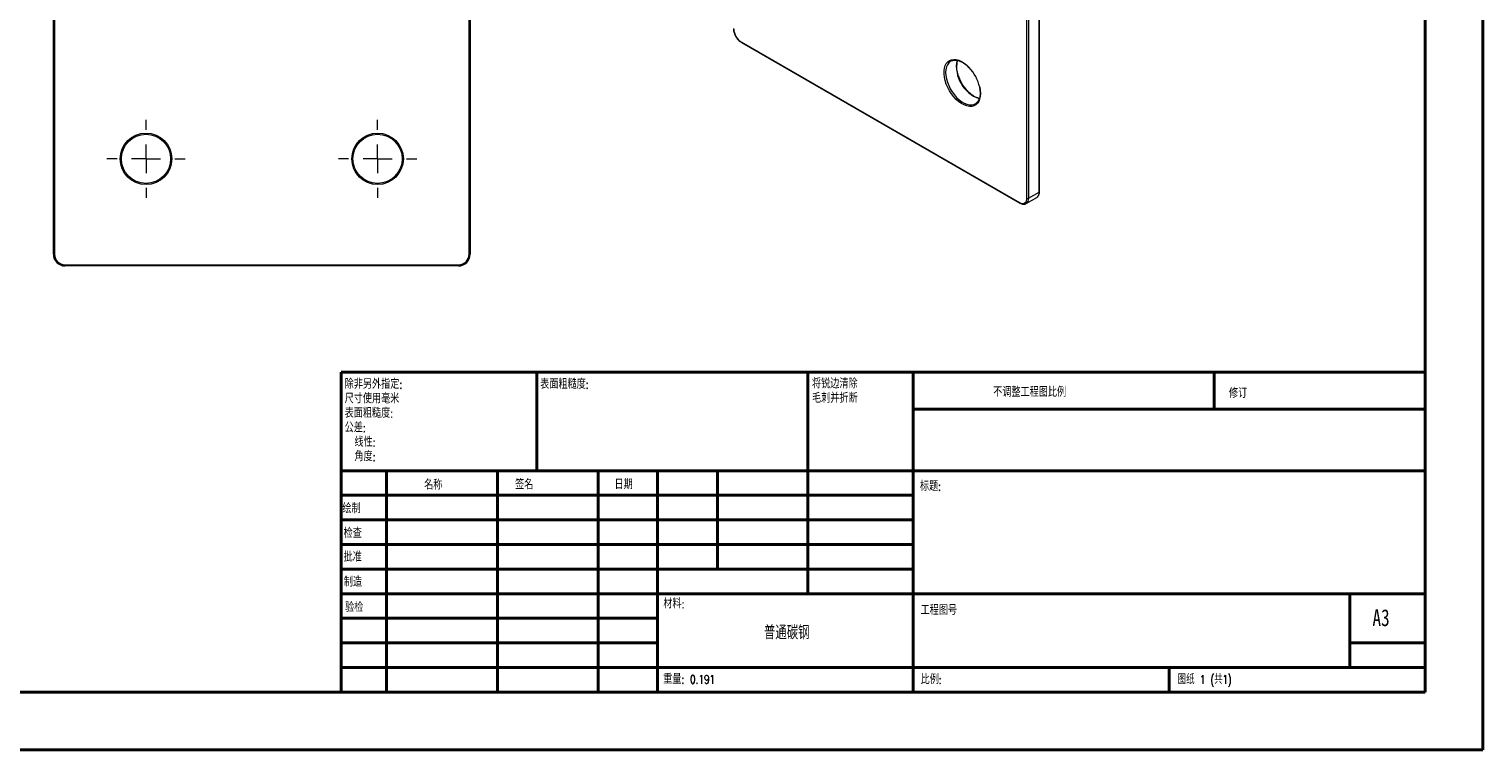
# Model space of a CAD drawing. Header units: millimetres. Extents: x 0 to 420, y 0 to 297.
# Tile 2 of 3: x 169 to 420, y 0 to 125. Entities that reach past the tile are written whole.
import ezdxf

# ---------------------------------------------------------------- set-up
doc = ezdxf.new("R2010")
doc.units = ezdxf.units.MM
doc.styles.add('SLDTEXTSTYLE0', font='TXT', dxfattribs={"width": 0.75, "bigfont": 'bigfont'})
doc.styles.add('SLDTEXTSTYLE1', font='TXT', dxfattribs={"width": 0.75})
doc.styles.add('SLDTEXTSTYLE2', font='TXT', dxfattribs={"width": 0.694444, "bigfont": 'bigfont'})

# ---------------------------------------------------------------- blocks, each defined once
blk = doc.blocks.new('SW_NOTE_0')
at = {"color": 0, "linetype": 'Continuous', "lineweight": 0, "char_height": 1.5, "attachment_point": 1, "style": 'SLDTEXTSTYLE0'}
for s, insert in [('\\M+18FAB锐边\\M+190B4\\M+18F9C', (0, 1.93)), ('\\M+196D1\\M+18E68\\M+19BF3\\M+190DC\\M+19266', (0, -0.57))]:
    blk.add_mtext(s, dxfattribs=dict(at, insert=insert))
blk = doc.blocks.new('SW_NOTE_1')
at = {"color": 0, "linetype": 'Continuous', "lineweight": 0, "char_height": 1.5, "attachment_point": 1, "style": 'SLDTEXTSTYLE0'}
for s, insert in [('\\M+18F9C\\M+194F1另\\M+18A4F\\M+18E77\\M+192E8:', (0, 1.93)), ('\\M+18EDA\\M+190A1\\M+18E67\\M+19770\\M+19F7C\\M+195C4', (0, -0.57)), ('\\M+1955C\\M+196CA\\M+19165糙\\M+19378:', (0, -3.07)), ('\\M+18CF6\\M+18DB7:', (0, -5.57)), ('线\\M+190AB:', (1.69, -8.07)), ('\\M+18A70\\M+19378:', (1.69, -10.57))]:
    blk.add_mtext(s, dxfattribs=dict(at, insert=insert))
blk = doc.blocks.new('SW_CENTERMARKSYMBOL_2')
at = {"color": 0, "linetype": 'Continuous', "lineweight": 0}
for p, q in [((0, 5), (0, 6.75)), ((-5, 0), (-6.75, 0)), ((0, 0), (-2.5, 0)), ((0, 0), (0, 2.5)), ((0, 0), (0, -2.5)), ((0, 0), (2.5, 0)), ((5, 0), (6.75, 0)), ((0, -5), (0, -6.75))]:
    blk.add_line(p, q, dxfattribs=at)
blk = doc.blocks.new('SW_CENTERMARKSYMBOL_3')
at = {"color": 0, "linetype": 'Continuous', "lineweight": 0}
for p, q in [((0, 5), (0, 6.75)), ((-5, 0), (-6.75, 0)), ((0, 0), (-2.5, 0)), ((0, 0), (0, 2.5)), ((0, 0), (0, -2.5)), ((0, 0), (2.5, 0)), ((5, 0), (6.75, 0)), ((0, -5), (0, -6.75))]:
    blk.add_line(p, q, dxfattribs=at)

msp = doc.modelspace()

# ---------------------------------------------------------------- linework, layer by layer
at = {"color": 7, "linetype": 'Continuous', "lineweight": 40}
for p, q in [((420.08, 0.21), (420.08, 297.21)), ((410.08, 287.21), (410.08, 10.21)), ((222.88, 65.46), (410.08, 65.46)), ((222.88, 65.46), (222.88, 10.21)), ((256.68, 48.46), (256.68, 65.46)), ((303.48, 65.46), (303.48, 27.21)), ((321.68, 65.46), (321.68, 10.21)), ((373.68, 59.09), (373.68, 65.46)), ((410.08, 59.09), (321.68, 59.09)), ((410.08, 48.46), (222.88, 48.46)), ((230.68, 48.46), (230.68, 10.21)), ((249.87, 48.46), (249.87, 10.21)), ((267.28, 48.46), (267.28, 10.21)), ((277.48, 10.21), (277.48, 48.46)), ((287.88, 31.46), (287.88, 48.46)), ((321.68, 44.21), (222.88, 44.21)), ((321.68, 39.96), (222.88, 39.96)), ((321.68, 35.71), (222.88, 35.71)), ((321.68, 31.46), (222.88, 31.46)), ((277.48, 27.21), (222.88, 27.21)), ((277.48, 27.21), (410.08, 27.21)), ((397.08, 14.46), (397.08, 27.21)), ((277.48, 22.96), (222.88, 22.96)), ((277.48, 18.71), (222.88, 18.71)), ((410.08, 18.71), (397.08, 18.71)), ((222.88, 14.46), (410.08, 14.46)), ((365.88, 10.21), (365.88, 14.46)), ((25.08, 10.21), (410.08, 10.21)), ((0.08, 0.21), (420.08, 0.21))]:
    msp.add_line(p, q, dxfattribs=at)
at = {"color": 7, "linetype": 'Continuous', "lineweight": 15}
for p, q in [((173.16, 85.84), (173.16, 199.84)), ((173.36, 199.84), (173.36, 85.84)), ((244.96, 85.84), (244.96, 199.84)), ((245.16, 199.84), (245.16, 85.84)), ((341.31, 95.53), (341.31, 188.62)), ((341.59, 188.62), (341.59, 95.53)), ((343.43, 96.59), (343.43, 189.68)), ((343.49, 96.67), (343.49, 189.76)), ((291.95, 122.55), (340.04, 94.8)), ((291.99, 122.46), (340.08, 94.7)), ((328.15, 119.22), (328.13, 119.2)), ((341.18, 94.61), (343.02, 95.68)), ((341.59, 95.53), (343.43, 96.59)), ((173.16, 85.84), (173.36, 85.84)), ((244.96, 85.84), (245.16, 85.84)), ((175.16, 83.84), (175.16, 84.04)), ((175.16, 84.04), (243.16, 84.04)), ((243.16, 83.84), (175.16, 83.84)), ((243.16, 83.84), (243.16, 84.04))]:
    msp.add_line(p, q, dxfattribs=at)
at = {"color": 8, "linetype": 'Continuous', "lineweight": 15, "flags": 128}
for points in [[(333.28, 113.64), (333.25, 113.13), (333.15, 112.67), (332.99, 112.27), (332.76, 111.93), (332.48, 111.68), (332.15, 111.5), (331.78, 111.4), (331.37, 111.4), (330.93, 111.48), (330.48, 111.64), (330.02, 111.89), (329.57, 112.21), (329.12, 112.6), (328.7, 113.05), (328.31, 113.55), (327.95, 114.1), (327.65, 114.67), (327.39, 115.26), (327.2, 115.85), (327.07, 116.44), (327, 117), (327, 117.53), (327.07, 118.02), (327.2, 118.45), (327.39, 118.82), (327.65, 119.11), (327.95, 119.33), (328.31, 119.46), (328.7, 119.51), (329.12, 119.48), (329.57, 119.36), (330.02, 119.15), (330.48, 118.87), (330.93, 118.51), (331.32, 118.14)], [(328.13, 119.2), (328.08, 119.17), (327.8, 118.92), (327.57, 118.6), (327.41, 118.22), (327.31, 117.77), (327.27, 117.27), (327.31, 116.73), (327.41, 116.17), (327.57, 115.59), (327.8, 115.01), (328.08, 114.45), (328.4, 113.9), (328.78, 113.4), (329.18, 112.94), (329.61, 112.54), (330.05, 112.2), (330.5, 111.94), (330.95, 111.77), (331.38, 111.67), (331.78, 111.66), (332.15, 111.74), (332.4, 111.85)], [(333.16, 114.73), (333.25, 114.18), (333.28, 113.64)]]:
    msp.add_lwpolyline(points, dxfattribs=at)
at = {"color": 7, "linetype": 'Continuous', "lineweight": 15, "flags": 128}
msp.add_lwpolyline([(332.4, 111.85), (332.48, 111.9), (332.58, 111.97)], dxfattribs=at)
at = {"color": 7, "linetype": 'Continuous', "lineweight": 15}
for centre, radius in [((189.16, 102.34), 4.45), ((189.16, 102.34), 4.25), ((229.16, 102.34), 4.45), ((229.16, 102.34), 4.25)]:
    msp.add_circle(centre, radius, dxfattribs=at)
for centre, radius, start, end in [((293.44, 124.88), 2.77, 182.6055, 237.3945), ((325.99, 113.06), 7.36, 13.1288, 43.6011), ((340.53, 95.4), 0.786, 230.7967, 9.214), ((341.45, 95.8), 0.307, 242.6097, 297.3903), ((175.16, 85.84), 2, 180, 270), ((175.16, 85.84), 1.8, 180, 270), ((243.16, 85.84), 1.8, 270, 0), ((243.16, 85.84), 2, 270, 0)]:
    msp.add_arc(centre, radius, start, end, dxfattribs=at)
at = {"color": 8, "linetype": 'Continuous', "lineweight": 15}
for centre, radius, start, end in [((292.05, 122.54), 0.0986, 173.7012, 234.9867), ((334.93, 118.22), 5.77, 168.5023, 251.3877), ((340.59, 95.43), 1.01, 306.037, 5.5908), ((342.45, 96.48), 0.986, 305.0133, 6.2988), ((343.39, 96.68), 0.101, 294.3747, 354.3052), ((340.14, 94.79), 0.101, 174.3804, 234.2931)]:
    msp.add_arc(centre, radius, start, end, dxfattribs=at)
at = {"color": 7, "linetype": 'Continuous', "lineweight": 15}
for points, knots in [([(290.62, 124.84), (290.62, 124.78), (290.63, 124.6), (290.69, 124.28), (290.81, 123.9), (290.99, 123.52), (291.21, 123.17), (291.48, 122.86), (291.74, 122.62), (291.92, 122.51), (291.99, 122.46)], [0, 0, 0, 0, 0.073054, 0.210323, 0.347293, 0.483936, 0.620513, 0.757339, 0.894735, 1, 1, 1, 1]), ([(328.14, 119.19), (328.2, 119.23), (328.36, 119.33), (328.66, 119.39), (329.02, 119.4), (329.41, 119.33), (329.82, 119.19), (330.24, 118.97), (330.66, 118.68), (331.02, 118.38), (331.23, 118.16), (331.31, 118.08)], [0, 0, 0, 0, 0.084402, 0.209295, 0.332276, 0.452769, 0.57174, 0.690109, 0.808359, 0.926672, 1, 1, 1, 1]), ([(330.09, 115.37), (330, 115.53), (329.81, 115.87), (329.58, 116.4), (329.39, 116.95), (329.26, 117.49), (329.18, 118.01), (329.16, 118.5), (329.2, 118.96), (329.27, 119.21), (329.3, 119.34)], [0, 0, 0, 0, 0.116707, 0.24403, 0.371243, 0.49828, 0.62508, 0.751605, 0.877879, 1, 1, 1, 1]), ([(333.09, 112.79), (333.01, 112.81), (332.79, 112.85), (332.43, 113.01), (332.01, 113.25), (331.6, 113.56), (331.19, 113.93), (330.8, 114.35), (330.44, 114.82), (330.2, 115.16), (330.1, 115.35), (330.09, 115.37)], [0, 0, 0, 0, 0.082123, 0.211891, 0.341234, 0.470528, 0.599942, 0.729533, 0.859284, 0.989142, 1, 1, 1, 1]), ([(333.23, 113.72), (333.22, 113.64), (333.22, 113.39), (333.17, 113.03), (333.06, 112.64), (332.89, 112.32), (332.72, 112.09), (332.6, 112), (332.56, 111.97)], [0, 0, 0, 0, 0.104561, 0.304055, 0.503535, 0.703589, 0.90559, 1, 1, 1, 1]), ([(333.1, 114.77), (333.13, 114.61), (333.2, 114.28), (333.22, 113.94), (333.22, 113.75), (333.23, 113.72)], [0, 0, 0, 0, 0.437417, 0.898479, 1, 1, 1, 1]), ([(343.01, 95.68), (343.07, 95.72), (343.2, 95.8), (343.35, 96), (343.45, 96.27), (343.49, 96.5), (343.49, 96.64), (343.49, 96.67)], [0, 0, 0, 0, 0.189768, 0.432194, 0.678966, 0.935397, 1, 1, 1, 1]), ([(340.08, 94.7), (340.13, 94.67), (340.29, 94.59), (340.55, 94.51), (340.85, 94.5), (341.07, 94.54), (341.16, 94.61), (341.18, 94.62)], [0, 0, 0, 0, 0.141667, 0.410368, 0.677704, 0.935414, 1, 1, 1, 1])]:
    msp.add_open_spline(points, degree=3, knots=knots, dxfattribs=at)

# ---------------------------------------------------------------- block references
at = {"color": 7, "linetype": 'Continuous', "lineweight": 0}
for name, p in [('SW_CENTERMARKSYMBOL_3', (189.16, 102.34)), ('SW_CENTERMARKSYMBOL_2', (229.16, 102.34)), ('SW_NOTE_1', (223.47, 62.2)), ('SW_NOTE_0', (304.19, 62.28))]:
    msp.add_blockref(name, p, dxfattribs=at)

# ---------------------------------------------------------------- texts
for s, insert, char_height, attachment_point, style in [('\\M+1955C\\M+196CA\\M+19165糙\\M+19378:', (257.25, 64.13), 1.5, 1, 'SLDTEXTSTYLE0'), ('\\M+19573调\\M+190AE\\M+18D48\\M+192F6图\\M+194E4\\M+197E1', (335.49, 62.75), 1.5, 1, 'SLDTEXTSTYLE0'), ('\\M+18F43订', (376.21, 62.55), 1.5, 1, 'SLDTEXTSTYLE0'), ('\\M+196BC\\M+18FCC', (237.2, 46.72), 1.5, 1, 'SLDTEXTSTYLE0'), ('签\\M+196BC', (252.91, 46.78), 1.5, 1, 'SLDTEXTSTYLE0'), ('\\M+193FA\\M+18AFA', (270.09, 46.79), 1.5, 1, 'SLDTEXTSTYLE0'), ('标题:', (322.84, 46.49), 1.5, 1, 'SLDTEXTSTYLE0'), ('绘\\M+190A7', (223.09, 42.64), 1.5, 1, 'SLDTEXTSTYLE0'), ('检查', (223.29, 38.37), 1.5, 1, 'SLDTEXTSTYLE0'), ('\\M+194E1\\M+18F79', (223.28, 34.28), 1.5, 1, 'SLDTEXTSTYLE0'), ('\\M+190A7\\M+191A2', (223.33, 29.95), 1.5, 1, 'SLDTEXTSTYLE0'), ('验检', (223.55, 25.56), 1.5, 1, 'SLDTEXTSTYLE0'), ('\\M+18DDE\\M+197BF:', (278.52, 26.2), 1.5, 1, 'SLDTEXTSTYLE0'), ('\\M+18D48\\M+192F6图\\M+18D86', (322.95, 25.08), 1.5, 1, 'SLDTEXTSTYLE0'), ('A3', (401, 24.52), 2.91, 1, 'SLDTEXTSTYLE1'), ('\\M+19581\\M+192CA碳钢', (299.83, 21.7), 2.3813, 2, 'SLDTEXTSTYLE0'), ('\\M+18F64\\M+197CA: 0.191', (278.5, 13.16), 1.4986, 1, 'SLDTEXTSTYLE0'), ('\\M+194E4\\M+197E1:', (322.95, 13.11), 1.5, 1, 'SLDTEXTSTYLE0'), ('图纸 1 (\\M+18BA41)', (367.36, 13.11), 1.5, 1, 'SLDTEXTSTYLE2')]:
    msp.add_mtext(s, dxfattribs=dict(at, insert=insert, char_height=char_height, attachment_point=attachment_point, style=style))

doc.saveas('drawing.dxf')
